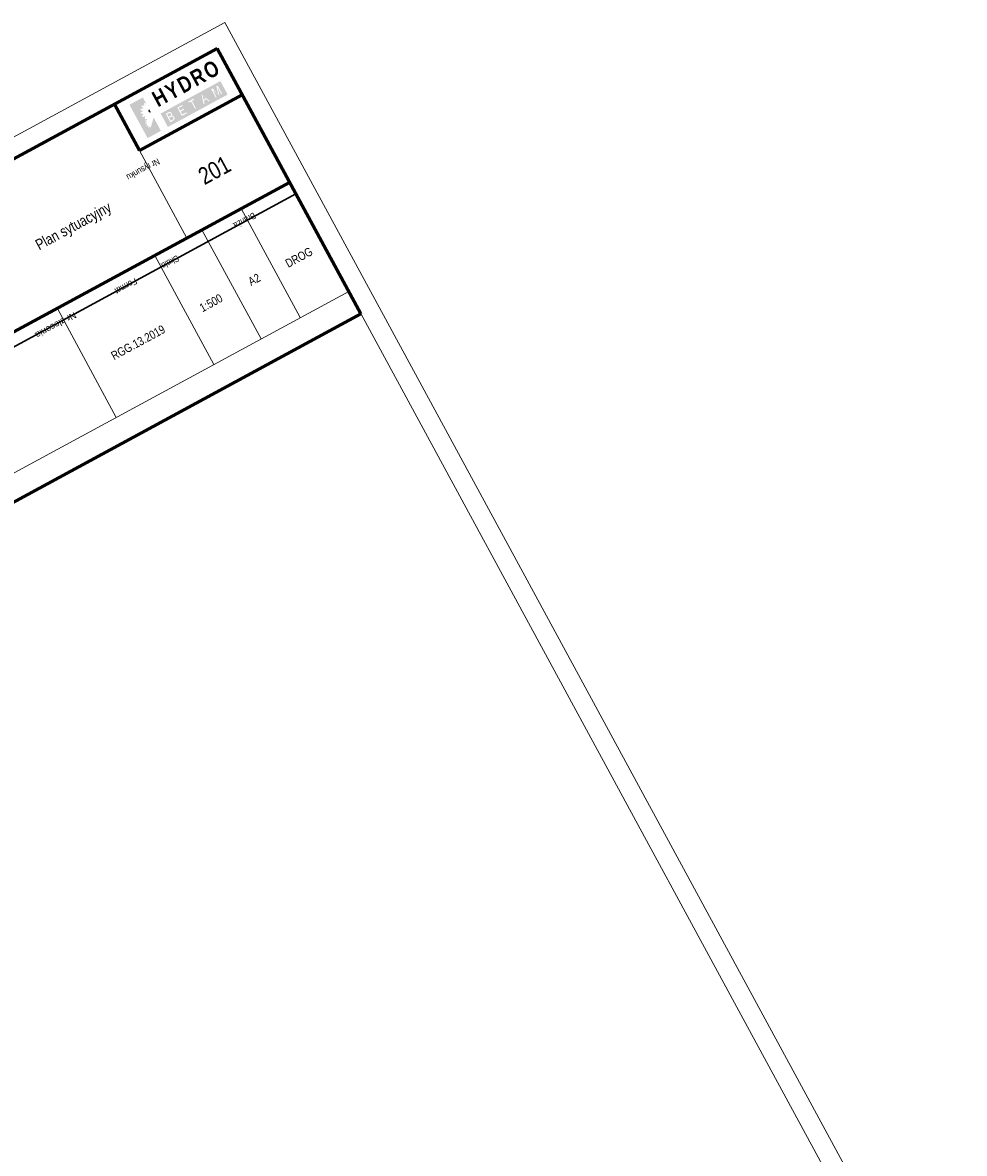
# Model space of a CAD drawing. Header units: metres. Extents: x 7437418 to 7437771, y 5556617 to 5556935.
# Tile 8 of 8: x 7437648 to 7437771, y 5556787 to 5556935. Entities that reach past the tile are written whole.
import ezdxf
from ezdxf.enums import TextEntityAlignment as Align

# ---------------------------------------------------------------- set-up
doc = ezdxf.new("R2010")
doc.units = ezdxf.units.M
doc.header["$MEASUREMENT"] = 0
doc.linetypes.add('DGN Style 1', pattern=[1.842793, 0.003066, -1.839727])
doc.layers.add('_arkusz', color=7, linetype='Continuous', lineweight=13)
doc.layers.add('_tabela', color=7, linetype='Continuous', lineweight=0)
doc.styles.add('ROMANS', font='arial.ttf', dxfattribs={"width": 0.8})

msp = doc.modelspace()

# ---------------------------------------------------------------- hatches: boundary and pattern name
at = {"layer": '_tabela'}
h = msp.add_hatch(color=256, dxfattribs=at)
h.paths.add_polyline_path([(7437666.799, 5556921.191), (7437665.845, 5556922.95), (7437673.675, 5556927.196), (7437674.629, 5556925.437)])
h.paths.add_polyline_path([(7437666.951, 5556923.139, -0.0195542), (7437666.978, 5556923.145, -0.0304674), (7437667.008, 5556923.149, -0.0303502), (7437667.037, 5556923.15, -0.0192754), (7437667.057, 5556923.148, -0.0167824), (7437667.078, 5556923.145, -0.0237794), (7437667.101, 5556923.139, -0.0200375), (7437667.123, 5556923.132, -0.0414403), (7437667.157, 5556923.115, -0.0285635), (7437667.189, 5556923.094, -0.0251758), (7437667.217, 5556923.071, -0.0291051), (7437667.241, 5556923.045, -0.018382), (7437667.263, 5556923.018, -0.0224736), (7437667.281, 5556922.991, -0.0102109), (7437667.294, 5556922.969, -0.0155951), (7437667.304, 5556922.95, -0.0129274), (7437667.312, 5556922.931, -0.0120888), (7437667.32, 5556922.911, -0.0200462), (7437667.327, 5556922.887, -0.016988), (7437667.333, 5556922.861, -0.0255535), (7437667.337, 5556922.834, -0.019786), (7437667.339, 5556922.806, -0.0295388), (7437667.337, 5556922.776, -0.026503), (7437667.332, 5556922.746, -0.0378706), (7437667.322, 5556922.711, -0.0315295), (7437667.307, 5556922.677, -0.0016382), (7437667.306, 5556922.675, -0.0254609), (7437667.333, 5556922.677, -0.0608607), (7437667.4, 5556922.67, -0.063665), (7437667.462, 5556922.646, -0.0380787), (7437667.505, 5556922.619, -0.0364963), (7437667.543, 5556922.586, -0.0242544), (7437667.576, 5556922.55, -0.0292967), (7437667.602, 5556922.514, -0.0341121), (7437667.626, 5556922.469, -0.0270697), (7437667.647, 5556922.418, -0.035437), (7437667.66, 5556922.367, -0.03224), (7437667.667, 5556922.312, -0.0528639), (7437667.664, 5556922.247, -0.0614857), (7437667.646, 5556922.185, -0.0486553), (7437667.616, 5556922.13, -0.0555255), (7437667.575, 5556922.082, -0.0100105), (7437667.559, 5556922.068, -0.0070667), (7437667.538, 5556922.05, -0.0265798), (7437667.515, 5556922.033, -0.0165821), (7437667.486, 5556922.016), (7437667.115, 5556921.814), (7437666.517, 5556922.917), (7437666.851, 5556923.098, -0.012475), (7437666.885, 5556923.114, -0.001918), (7437666.917, 5556923.127, -0.0247193)], flags=16)
h.paths.add_polyline_path([(7437668.628, 5556922.634), (7437668.03, 5556923.737), (7437668.668, 5556924.083), (7437668.74, 5556923.95), (7437668.219, 5556923.668), (7437668.402, 5556923.331), (7437668.89, 5556923.596), (7437668.96, 5556923.465), (7437668.473, 5556923.201), (7437668.675, 5556922.828), (7437669.216, 5556923.121), (7437669.286, 5556922.992)], flags=16)
h.paths.add_polyline_path([(7437670.356, 5556923.572), (7437669.831, 5556924.541), (7437669.54, 5556924.383), (7437669.467, 5556924.517), (7437670.167, 5556924.896), (7437670.239, 5556924.763), (7437669.946, 5556924.604), (7437670.472, 5556923.635)], flags=16)
h.paths.add_polyline_path([(7437671.47, 5556924.175), (7437671.212, 5556925.462), (7437672.265, 5556924.607), (7437672.141, 5556924.539), (7437671.867, 5556924.823), (7437671.686, 5556924.726), (7437671.505, 5556924.628), (7437671.594, 5556924.243)], flags=16)
h.paths.add_polyline_path([(7437673.071, 5556925.044), (7437672.473, 5556926.146), (7437672.646, 5556926.24), (7437673.411, 5556925.429), (7437673.149, 5556926.512), (7437673.321, 5556926.606), (7437673.919, 5556925.504), (7437673.81, 5556925.444), (7437673.303, 5556926.38), (7437673.554, 5556925.305), (7437672.673, 5556926.038), (7437673.18, 5556925.103)], flags=16)
h = msp.add_hatch(color=253, dxfattribs=at)
h.paths.add_polyline_path([(7437663.346, 5556923.865, -0.0396805), (7437663.449, 5556924.034), (7437663.596, 5556923.966), (7437663.751, 5556924.05), (7437663.646, 5556924.25, -0.0396805), (7437663.805, 5556924.367), (7437663.982, 5556924.175), (7437663.99, 5556924.179), (7437663.515, 5556925.055), (7437661.765, 5556924.105), (7437662.239, 5556923.23), (7437663.371, 5556923.844)])
h.paths.add_polyline_path([(7437663.277, 5556922.91, -0.0396805), (7437663.23, 5556923.102), (7437663.479, 5556923.193), (7437663.477, 5556923.253), (7437663.476, 5556923.314), (7437663.217, 5556923.394, -0.0396805), (7437663.246, 5556923.59), (7437663.511, 5556923.579), (7437663.533, 5556923.635), (7437663.555, 5556923.692), (7437663.371, 5556923.844), (7437662.239, 5556923.23), (7437663.188, 5556921.48), (7437663.96, 5556921.898), (7437663.837, 5556921.936, -0.0396805), (7437663.858, 5556922.073), (7437664.043, 5556922.065), (7437664.059, 5556922.105), (7437664.074, 5556922.145), (7437663.953, 5556922.245), (7437663.904, 5556922.186, -0.0396805), (7437663.734, 5556922.288), (7437663.846, 5556922.529), (7437663.802, 5556922.57), (7437663.758, 5556922.612), (7437663.519, 5556922.485, -0.0396805), (7437663.401, 5556922.645), (7437663.596, 5556922.824), (7437663.572, 5556922.88), (7437663.547, 5556922.935)])
h = msp.add_hatch(color=256, dxfattribs=at)
h.paths.add_polyline_path([(7437667.495, 5556922.42, 0.0341121), (7437667.479, 5556922.448, 0.0292966), (7437667.462, 5556922.471, 0.0242546), (7437667.438, 5556922.497, 0.036497), (7437667.415, 5556922.518, 0.0380779), (7437667.389, 5556922.534, 0.0636656), (7437667.359, 5556922.545, 0.0608602), (7437667.326, 5556922.549, 0.0344991), (7437667.307, 5556922.547, 0.0133752), (7437667.26, 5556922.539, 0.0424524), (7437667.228, 5556922.53, 0.0325999), (7437667.183, 5556922.509), (7437666.959, 5556922.387), (7437667.165, 5556922.007), (7437667.411, 5556922.14, 0.0165822), (7437667.431, 5556922.153, 0.0265798), (7437667.443, 5556922.162, 0.0070667), (7437667.461, 5556922.177, 0.0100105), (7437667.474, 5556922.188, 0.0555255), (7437667.495, 5556922.213, 0.0486553), (7437667.512, 5556922.245, 0.0614856), (7437667.521, 5556922.275, 0.0528639), (7437667.523, 5556922.312, 0.03224), (7437667.518, 5556922.349, 0.0354369), (7437667.51, 5556922.382, 0.0270697)])
h.paths.add_polyline_path([(7437667.154, 5556922.943, 0.0291048), (7437667.14, 5556922.958, 0.0251765), (7437667.122, 5556922.973, 0.0285634), (7437667.103, 5556922.986, 0.0414395), (7437667.088, 5556922.993, 0.0200381), (7437667.076, 5556922.997, 0.0237792), (7437667.065, 5556922.999, 0.0167844), (7437667.053, 5556923.001, 0.0192782), (7437667.043, 5556923.002, 0.0303457), (7437667.03, 5556923.002, 0.0304673), (7437667.016, 5556923, 0.0195464), (7437666.999, 5556922.996, 0.0191899), (7437666.982, 5556922.99, 0.0055883), (7437666.976, 5556922.988, 0.0013838), (7437666.954, 5556922.979), (7437666.71, 5556922.847), (7437666.889, 5556922.517), (7437667.107, 5556922.635, 0.0212658), (7437667.135, 5556922.653, 0.0306706), (7437667.154, 5556922.667, 0.0047368), (7437667.178, 5556922.688, 0.02264), (7437667.183, 5556922.693, 0.0361186), (7437667.192, 5556922.705, 0.0282977), (7437667.203, 5556922.722, 0.031529), (7437667.211, 5556922.741, 0.0378707), (7437667.216, 5556922.757, 0.0265034), (7437667.219, 5556922.773, 0.0295382), (7437667.219, 5556922.788, 0.019786), (7437667.218, 5556922.806, 0.0255536), (7437667.217, 5556922.819, 0.0169883), (7437667.213, 5556922.836, 0.0200457), (7437667.208, 5556922.85, 0.0120892), (7437667.203, 5556922.864, 0.0129273), (7437667.197, 5556922.877, 0.015595), (7437667.191, 5556922.889, 0.0102109), (7437667.181, 5556922.907, 0.0224736), (7437667.169, 5556922.924, 0.0183821)])
h.paths.add_polyline_path([(7437671.475, 5556924.761), (7437671.334, 5556925.374), (7437671.772, 5556924.922), (7437671.623, 5556924.841)])
for color, points in [(256, [(7437664.358, 5556923.5, 0.4142136), (7437664.269, 5556923.198, 0.4142135), (7437664.571, 5556923.108)]), (253, [(7437664.518, 5556921.206), (7437664.479, 5556921.221), (7437664.439, 5556921.237), (7437664.318, 5556921.09, -0.0396805), (7437664.199, 5556921.162), (7437664.278, 5556921.33), (7437664.247, 5556921.36), (7437664.216, 5556921.389), (7437664.048, 5556921.3), (7437663.966, 5556921.412), (7437664.103, 5556921.537), (7437664.086, 5556921.576), (7437664.068, 5556921.615), (7437663.879, 5556921.597), (7437663.846, 5556921.732), (7437664.021, 5556921.796), (7437664.02, 5556921.838), (7437664.018, 5556921.88), (7437663.96, 5556921.898), (7437663.188, 5556921.48), (7437664.138, 5556919.729), (7437664.52, 5556921.018, -0.0029219), (7437664.51, 5556921.021)]), (256, [(7437664.138, 5556919.729), (7437664.939, 5556922.429), (7437665.888, 5556920.678)])]:
    msp.add_hatch(color=color, dxfattribs=at).paths.add_polyline_path(points)

# ---------------------------------------------------------------- linework, layer by layer
at = {"layer": '_arkusz', "flags": 128}
for points in [[(7437515.216, 5556617.416), (7437771.128, 5556756.173), (7437674.245, 5556934.858), (7437418.332, 5556796.101), (7437515.216, 5556617.416)], [(7437516.222, 5556620.805), (7437767.739, 5556757.179), (7437673.239, 5556931.468), (7437421.721, 5556795.095), (7437516.222, 5556620.805)]]:
    msp.add_lwpolyline(points, close=True, dxfattribs=at)
at = {"layer": '_tabela', "lineweight": 53}
for p, q in [((7437673.239, 5556931.468), (7437692.086, 5556896.708)), ((7437663.085, 5556918.106), (7437676.531, 5556925.397)), ((7437663.085, 5556918.106), (7437659.793, 5556924.178)), ((7437615.988, 5556877.741), (7437682.744, 5556913.937))]:
    msp.add_line(p, q, dxfattribs=at)
at = {"layer": '_tabela', "lineweight": 13}
for p, q in [((7437663.085, 5556918.106), (7437669.299, 5556906.646)), ((7437684.141, 5556896.214), (7437676.398, 5556910.495)), ((7437678.998, 5556893.426), (7437671.255, 5556907.707)), ((7437672.833, 5556890.083), (7437665.09, 5556904.364)), ((7437660.044, 5556883.149), (7437652.361, 5556897.319))]:
    msp.add_line(p, q, dxfattribs=at)
at = {"layer": '_tabela', "lineweight": 30}
msp.add_line((7437616.802, 5556876.24), (7437683.558, 5556912.435), dxfattribs=at)
at = {"layer": '_tabela'}
msp.add_line((7437623.732, 5556863.46), (7437690.488, 5556899.655), dxfattribs=at)
at = {"layer": '_tabela', "lineweight": 53, "flags": 128}
for points in [[(7437606.482, 5556895.273), (7437673.239, 5556931.468)], [(7437625.33, 5556860.513), (7437692.086, 5556896.708)]]:
    msp.add_lwpolyline(points, dxfattribs=at)
at = {"layer": '_tabela', "linetype": 'DGN Style 1', "lineweight": 13, "flags": 128}
msp.add_lwpolyline([(7437685.895, 5556893.351), (7437692.086, 5556896.708), (7437683.58, 5556912.396)], dxfattribs=at)

# ---------------------------------------------------------------- texts
at = {"layer": '_tabela', "style": 'ROMANS'}
for s, height, width, p in [('Nr rysunku', 0.8437, 0.8, (7437663.357, 5556915.998)), ('Branża', 0.8437, 0.8, (7437676.648, 5556909.286)), ('Nr zlecenia', 0.84375, 1, (7437651.915, 5556895.591))]:
    msp.add_text(s, height=height, rotation=208.46675, dxfattribs=dict(at, width=width)).set_placement(p, align=Align.CENTER)
at = {"layer": '_tabela', "style": 'ROMANS', "width": 0.8}
msp.add_text('Skala              Format', height=0.84375, rotation=208.46675, dxfattribs=at).set_placement((7437667.978, 5556904.438))
at = {"layer": '_tabela', "lineweight": 53, "insert": (7437664.497, 5556925.581), "char_height": 2.08828, "width": 13.12944, "attachment_point": 1, "rotation": 28.46675, "style": 'ROMANS'}
msp.add_mtext('\\fArial|b1|i0|c238238|p39;\\H1x;\\W0.8;\\T1.150;HYDRO', dxfattribs=at)
at = {"layer": '_tabela', "lineweight": 30, "attachment_point": 5, "rotation": 28.46675, "style": 'ROMANS'}
for s, insert, char_height, width in [('\\H1x;\\W0.8;201', (7437672.902, 5556915.522), 2.25, 24.66255), ('\\H1x;\\W0.8;Plan sytuacyjny', (7437654.507, 5556908.056), 1.40625, 24.66255), ('\\H1x;\\W0.8;DROG', (7437683.966, 5556904.11), 1.125, 7.21967), ('\\H1x;\\W0.8;A2', (7437678.105, 5556901.21), 1.125, 5.85), ('\\H1x;\\W0.8;1:500', (7437672.451, 5556898.144), 1.125, 7.01297), ('\\H1x;\\W0.8;\\A1;RGG.13.2019', (7437662.895, 5556892.963), 1.125, 7.01297)]:
    msp.add_mtext(s, dxfattribs=dict(at, insert=insert, char_height=char_height, width=width))

doc.saveas('drawing.dxf')
